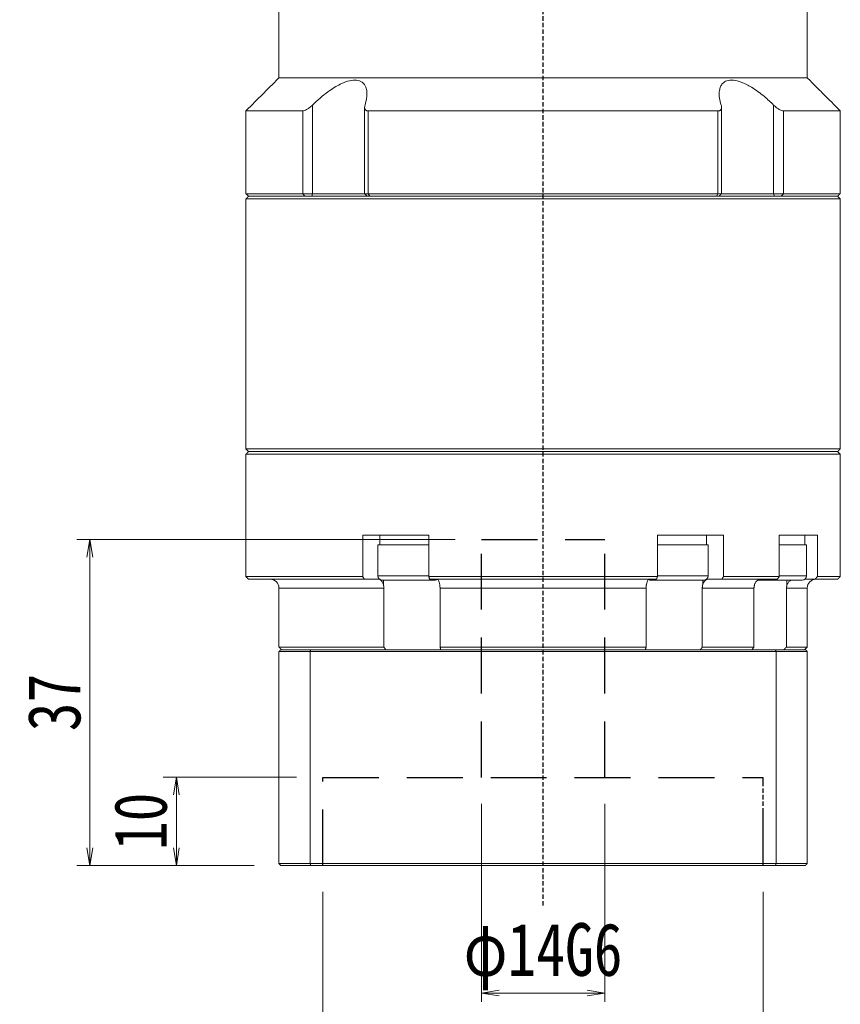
# Model space of a CAD drawing. Header units: millimetres. Extents: x -24 to 596, y -14 to 412.
# Tile 3 of 8: x 107 to 200, y 128 to 240. Entities that reach past the tile are written whole.
import ezdxf

# ---------------------------------------------------------------- set-up
doc = ezdxf.new("R2010")
doc.units = ezdxf.units.MM
doc.linetypes.add('DASHED', pattern=[0.75, 0.5, -0.25])
doc.linetypes.add('DASHED2', pattern=[9.525, 6.35, -3.175])
doc.layers.add('4虚线层', color=6, linetype='DASHED2')
doc.layers.add('尺寸线层', color=3, linetype='Continuous', lineweight=18)
doc.styles.add('宋体', font='SimSun.ttf', dxfattribs={"width": 0.8})
doc.dimstyles.new('A水平标注$0', dxfattribs={"dimtxt": 3.5, "dimasz": 2, "dimexe": 1.5, "dimexo": 3, "dimgap": 1.1, "dimtad": 1, "dimtoh": 1, "dimdec": 4, "dimdsep": 46, "dimtxsty": '宋体', "dimblk": 'OPEN', "dimcen": 3, "dimclrd": 3, "dimclre": 3, "dimclrt": 6, "dimadec": 0, "dimazin": 0, "dimtm": 1e-09, "dimtfac": 1, "dimtdec": 4, "dimtix": 1, "dimtmove": 0, "dimatfit": 3, "dimldrblk": 'OPEN', "dimfxl": 0, "dimlwd": 13, "dimlwe": 13, "dimarcsym": 0})
doc.dimstyles.new('D直径标注φ25', dxfattribs={"dimtxt": 3.5, "dimasz": 2, "dimexe": 1, "dimexo": 3, "dimtad": 1, "dimtoh": 1, "dimdec": 1, "dimdsep": 46, "dimtxsty": '宋体', "dimblk": 'OPEN', "dimcen": 3, "dimclrd": 3, "dimclre": 3, "dimclrt": 130, "dimadec": 0, "dimazin": 0, "dimtm": 1e-09, "dimtfac": 1, "dimtdec": 1, "dimtmove": 0, "dimatfit": 0, "dimldrblk": 'OPEN', "dimfxl": 0, "dimlwd": 13, "dimlwe": 13, "dimarcsym": 0})

# ---------------------------------------------------------------- blocks, each defined once
blk = doc.blocks.new('_Open')
at = {"color": 0, "linetype": 'ByBlock', "lineweight": -2}
for p, q in [((-1, 0.167), (0, 0)), ((-1, -0.167), (0, 0)), ((0, 0), (-1, 0))]:
    blk.add_line(p, q, dxfattribs=at)
blk = doc.blocks.new('*D37')
at = {"color": 3, "lineweight": 13, "transparency": 16777216}
for p, q in [((141.55, 141.02), (141.55, 115.09)), ((191.55, 141.02), (191.55, 115.09)), ((143.55, 116.09), (189.55, 116.09))]:
    blk.add_line(p, q, dxfattribs=at)
at = {"layer": 'Defpoints', "color": 0, "transparency": 16777216}
for p in [(141.55, 144.02), (191.55, 144.02), (191.55, 116.09)]:
    blk.add_point(p, dxfattribs=at)
at = {"color": 3, "lineweight": 13, "transparency": 16777216, "xscale": 2, "yscale": 2, "zscale": 2, "rotation": 180}
blk.add_blockref('_Open', (141.55, 116.09), dxfattribs=at)
at = {"color": 3, "lineweight": 13, "transparency": 16777216, "xscale": 2, "yscale": 2, "zscale": 2}
blk.add_blockref('_Open', (191.55, 116.09), dxfattribs=at)
at = {"color": 130, "transparency": 16777216, "insert": (166.55, 120.22), "char_height": 6, "attachment_point": 5, "style": '宋体'}
blk.add_mtext('φ50E7', dxfattribs=at)
blk = doc.blocks.new('*D38')
at = {"color": 3, "lineweight": 13, "transparency": 16777216}
for p, q in [((159.55, 151.02), (159.55, 128.52)), ((173.55, 151.02), (173.55, 128.52)), ((161.55, 129.52), (171.55, 129.52))]:
    blk.add_line(p, q, dxfattribs=at)
at = {"layer": 'Defpoints', "color": 0, "transparency": 16777216}
for p in [(159.55, 154.02), (173.55, 154.02), (173.55, 129.52)]:
    blk.add_point(p, dxfattribs=at)
at = {"color": 3, "lineweight": 13, "transparency": 16777216, "xscale": 2, "yscale": 2, "zscale": 2, "rotation": 180}
blk.add_blockref('_Open', (159.55, 129.52), dxfattribs=at)
at = {"color": 3, "lineweight": 13, "transparency": 16777216, "xscale": 2, "yscale": 2, "zscale": 2}
blk.add_blockref('_Open', (173.55, 129.52), dxfattribs=at)
at = {"color": 130, "transparency": 16777216, "insert": (166.55, 133.65), "char_height": 6, "attachment_point": 5, "style": '宋体'}
blk.add_mtext('φ14G6', dxfattribs=at)
blk = doc.blocks.new('*D39')
at = {"layer": 'Defpoints', "color": 0, "transparency": 16777216}
for p in [(141.55, 154.02), (124.9, 144.02), (136.75, 144.02)]:
    blk.add_point(p, dxfattribs=at)
at = {"layer": '尺寸线层', "color": 3, "lineweight": 13, "transparency": 16777216}
for p, q in [((138.55, 154.02), (123.4, 154.02)), ((124.9, 152.02), (124.9, 146.02)), ((133.75, 144.02), (123.4, 144.02))]:
    blk.add_line(p, q, dxfattribs=at)
at = {"layer": '尺寸线层', "color": 3, "lineweight": 13, "transparency": 16777216, "xscale": 2, "yscale": 2, "zscale": 2}
for p, rotation in [((124.9, 154.02), 90), ((124.9, 144.02), 270)]:
    blk.add_blockref('_Open', p, dxfattribs=dict(at, rotation=rotation))
at = {"layer": '尺寸线层', "color": 6, "transparency": 16777216, "insert": (120.86, 149.02), "char_height": 6, "attachment_point": 5, "rotation": 90, "style": '宋体', "bg_fill": 3, "box_fill_scale": 1.1, "bg_fill_color": 257, "bg_fill_transparency": 0}
blk.add_mtext('10', dxfattribs=at)
blk = doc.blocks.new('*D40')
at = {"layer": 'Defpoints', "color": 0, "transparency": 16777216}
for p in [(159.55, 181.02), (115.08, 144.02), (136.75, 144.02)]:
    blk.add_point(p, dxfattribs=at)
at = {"layer": '尺寸线层', "color": 3, "lineweight": 13, "transparency": 16777216}
for p, q in [((156.55, 181.02), (113.58, 181.02)), ((115.08, 179.02), (115.08, 146.02)), ((133.75, 144.02), (113.58, 144.02))]:
    blk.add_line(p, q, dxfattribs=at)
at = {"layer": '尺寸线层', "color": 3, "lineweight": 13, "transparency": 16777216, "xscale": 2, "yscale": 2, "zscale": 2}
for p, rotation in [((115.08, 181.02), 90), ((115.08, 144.02), 270)]:
    blk.add_blockref('_Open', p, dxfattribs=dict(at, rotation=rotation))
at = {"layer": '尺寸线层', "color": 6, "transparency": 16777216, "insert": (111.05, 162.52), "char_height": 6, "attachment_point": 5, "rotation": 90, "style": '宋体', "bg_fill": 3, "box_fill_scale": 1.1, "bg_fill_color": 257, "bg_fill_transparency": 0}
blk.add_mtext('37', dxfattribs=at)

msp = doc.modelspace()

# ---------------------------------------------------------------- linework, layer by layer
at = {"color": 1, "linetype": 'DASHED'}
for p, q in [((166.5468, 139.46623), (166.5468, 258.01793)), ((191.5468, 144.01793), (191.5468, 154.01793)), ((191.5468, 144.01793), (191.5468, 154.01793))]:
    msp.add_line(p, q, dxfattribs=at)
at = {"color": 7, "linetype": 'Continuous', "lineweight": 15}
for p, q in [((196.5468, 233.46793), (136.5468, 233.46793)), ((139.25492, 229.71793), (132.7968, 229.71793)), ((139.25492, 229.71793), (139.25492, 220.31793)), ((140.36522, 220.31793), (140.36522, 230.38737)), ((186.40167, 229.71793), (146.69192, 229.71793)), ((146.69192, 220.31793), (146.69192, 229.71793)), ((186.40167, 229.71793), (186.40167, 220.31793)), ((192.72837, 230.38737), (192.72837, 220.31793)), ((200.2968, 229.71793), (193.83867, 229.71793)), ((193.83867, 220.31793), (193.83867, 229.71793)), ((139.25492, 220.31793), (132.7968, 220.31793)), ((132.7968, 219.71793), (166.5468, 219.71793)), ((166.5468, 220.01793), (133.0968, 220.01793)), ((133.0968, 220.01793), (139.49751, 220.01793)), ((140.36522, 220.31793), (139.25492, 220.31793)), ((139.49751, 220.01793), (139.25492, 220.31793)), ((140.27472, 220.01793), (140.36522, 220.31793)), ((146.28022, 220.31793), (140.36522, 220.31793)), ((146.69192, 220.31793), (146.28022, 220.31793)), ((186.40167, 220.31793), (146.69192, 220.31793)), ((146.86841, 220.01793), (146.69192, 220.31793)), ((146.86841, 220.01793), (186.22518, 220.01793)), ((199.9968, 220.01793), (166.5468, 220.01793)), ((166.5468, 219.71793), (200.2968, 219.71793)), ((186.40167, 220.31793), (186.22518, 220.01793)), ((186.81338, 220.31793), (186.40167, 220.31793)), ((192.72837, 220.31793), (186.81338, 220.31793)), ((192.72837, 220.31793), (192.81887, 220.01793)), ((193.83867, 220.31793), (192.72837, 220.31793)), ((193.83867, 220.31793), (193.59608, 220.01793)), ((193.59608, 220.01793), (199.9968, 220.01793)), ((200.2968, 220.31793), (193.83867, 220.31793)), ((200.2968, 191.31793), (132.7968, 191.31793)), ((132.7968, 190.71793), (166.5468, 190.71793)), ((133.0968, 191.01793), (199.9968, 191.01793)), ((166.5468, 191.01793), (133.0968, 191.01793)), ((199.9968, 191.01793), (166.5468, 191.01793)), ((166.5468, 190.71793), (200.2968, 190.71793)), ((146.06001, 181.51793), (146.06001, 176.81793)), ((146.06001, 181.51793), (149.15316, 181.51793)), ((150.1958, 181.51793), (149.15316, 181.51793)), ((150.1958, 181.51793), (153.56272, 181.51793)), ((153.56272, 176.81793), (153.56272, 181.51793)), ((179.53087, 181.51793), (179.53087, 176.81793)), ((179.53087, 181.51793), (182.89779, 181.51793)), ((183.94043, 181.51793), (182.89779, 181.51793)), ((183.94043, 181.51793), (187.03359, 181.51793)), ((187.03359, 176.81793), (187.03359, 181.51793)), ((193.36757, 181.51793), (193.36757, 176.81793)), ((193.36757, 181.51793), (195.46952, 181.51793)), ((196.07149, 181.51793), (195.46952, 181.51793)), ((196.07149, 181.51793), (197.69926, 181.51793)), ((197.69926, 176.81793), (197.69926, 181.51793)), ((151.2968, 180.41793), (147.7968, 180.41793)), ((153.56272, 180.41793), (151.2968, 180.41793)), ((184.82788, 180.41793), (179.53087, 180.41793)), ((185.2968, 180.41793), (184.82788, 180.41793)), ((196.46057, 180.41793), (193.36757, 180.41793)), ((146.06001, 176.81793), (132.7968, 176.81793)), ((151.2968, 176.91793), (147.7968, 176.91793)), ((153.56272, 176.91793), (151.2968, 176.91793)), ((179.53087, 176.81793), (153.56272, 176.81793)), ((184.82788, 176.91793), (179.53087, 176.91793)), ((185.2968, 176.91793), (184.82788, 176.91793)), ((193.36757, 176.81793), (187.03359, 176.81793)), ((196.46057, 176.91793), (193.36757, 176.91793)), ((200.2968, 176.81793), (197.69926, 176.81793)), ((133.0968, 176.51793), (146.25305, 176.51793)), ((146.25305, 176.51793), (147.82969, 176.51793)), ((148.2968, 176.41793), (151.2968, 176.41793)), ((148.42413, 176.41793), (148.42413, 175.90131)), ((151.2968, 176.41793), (154.2968, 176.41793)), ((153.66543, 176.51793), (179.42816, 176.51793)), ((178.7968, 176.41793), (184.39487, 176.41793)), ((184.39487, 176.41793), (184.7968, 176.41793)), ((184.66946, 176.41793), (184.66946, 175.90131)), ((185.2639, 176.51793), (186.84055, 176.51793)), ((186.84055, 176.51793), (193.13751, 176.51793)), ((190.90556, 176.41793), (195.96057, 176.41793)), ((194.24315, 176.41793), (194.24315, 175.90131)), ((196.26057, 176.51793), (197.41706, 176.51793)), ((197.41706, 176.51793), (199.9968, 176.51793)), ((136.5468, 175.51793), (148.47393, 175.51793)), ((148.47393, 175.51793), (148.47393, 168.81793)), ((154.84609, 175.51793), (178.2475, 175.51793)), ((154.84609, 168.81793), (154.84609, 175.51793)), ((178.2475, 175.51793), (178.2475, 168.81793)), ((184.61966, 168.81793), (184.61966, 175.51793)), ((184.61966, 175.51793), (190.49198, 175.51793)), ((190.49198, 175.51793), (190.49198, 168.81793)), ((194.17094, 168.81793), (194.17094, 175.51793)), ((194.17094, 175.51793), (196.5468, 175.51793)), ((148.47393, 168.81793), (136.5468, 168.81793)), ((136.5468, 168.31793), (140.08928, 168.31793)), ((136.5468, 168.31793), (136.5468, 144.21793)), ((140.16498, 168.51793), (136.7468, 168.51793)), ((140.08928, 168.31793), (140.08928, 144.21793)), ((140.08928, 168.31793), (193.00431, 168.31793)), ((192.92861, 168.51793), (140.16498, 168.51793)), ((178.2475, 168.81793), (154.84609, 168.81793)), ((190.49198, 168.81793), (184.61966, 168.81793)), ((196.3468, 168.51793), (192.92861, 168.51793)), ((193.00431, 168.31793), (196.5468, 168.31793)), ((193.00431, 168.31793), (193.00431, 144.21793)), ((196.5468, 168.81793), (194.17094, 168.81793)), ((196.5468, 168.31793), (196.5468, 144.21793)), ((140.08928, 144.21793), (136.5468, 144.21793)), ((136.7468, 144.01793), (140.16498, 144.01793)), ((193.00431, 144.21793), (140.08928, 144.21793)), ((140.16498, 144.01793), (192.92861, 144.01793)), ((192.92861, 144.01793), (196.3468, 144.01793)), ((196.5468, 144.21793), (193.00431, 144.21793))]:
    msp.add_line(p, q, dxfattribs=at)
for centre, radius, start, end in [((148.2968, 176.91793), 0.5, 180, 270), ((184.7968, 176.91793), 0.5, 270, 0), ((195.96057, 176.91793), 0.5, 270, 0), ((135.5468, 175.51793), 1, 0, 90), ((154.2968, 176.91793), 0.5, 270, 302.4574441), ((178.7968, 176.91793), 0.5, 241.6040712, 270), ((197.5468, 175.51793), 1, 90, 180)]:
    msp.add_arc(centre, radius, start, end, dxfattribs=at)
for points in [[(136.5468, 233.46793), (136.5468, 252.31793)], [(196.5468, 252.31793), (196.5468, 233.46793)], [(132.7968, 229.71793), (136.5468, 233.46793)], [(196.5468, 233.46793), (200.2968, 229.71793)], [(132.7968, 220.31793), (132.7968, 229.71793)], [(146.28022, 220.31793), (146.28022, 230.12306)], [(186.81338, 230.12262), (186.81338, 220.31793)], [(200.2968, 229.71793), (200.2968, 220.31793)], [(133.0968, 220.01793), (132.7968, 220.31793)], [(132.7968, 219.71793), (133.0968, 220.01793)], [(132.7968, 191.31793), (132.7968, 219.71793)], [(146.58022, 220.01793), (146.28022, 220.31793)], [(186.81338, 220.31793), (186.51338, 220.01793)], [(200.2968, 220.31793), (199.9968, 220.01793)], [(199.9968, 220.01793), (200.2968, 219.71793)], [(200.2968, 219.71793), (200.2968, 191.31793)], [(133.0968, 191.01793), (132.7968, 191.31793)], [(200.2968, 191.31793), (199.9968, 191.01793)], [(132.7968, 190.71793), (133.0968, 191.01793)], [(132.7968, 176.81793), (132.7968, 190.71793)], [(199.9968, 191.01793), (200.2968, 190.71793)], [(200.2968, 190.71793), (200.2968, 176.81793)], [(147.9968, 180.41793), (147.9968, 181.51793)], [(185.0968, 181.51793), (185.0968, 180.41793)], [(196.26057, 181.51793), (196.26057, 180.41793)], [(147.7968, 176.91793), (147.7968, 180.41793)], [(185.2968, 180.41793), (185.2968, 176.91793)], [(196.46057, 180.41793), (196.46057, 176.91793)], [(133.0968, 176.51793), (132.7968, 176.81793)], [(146.25305, 176.51793), (146.06001, 176.81793)], [(153.56272, 176.81793), (153.66543, 176.51793)], [(179.42816, 176.51793), (179.53087, 176.81793)], [(187.03359, 176.81793), (186.84055, 176.51793)], [(193.13751, 176.51793), (193.36757, 176.81793)], [(197.69926, 176.81793), (197.41706, 176.51793)], [(200.2968, 176.81793), (199.9968, 176.51793)], [(148.42413, 175.90131), (148.47393, 175.51793)], [(154.84609, 175.51793), (154.82064, 175.90131)], [(178.27295, 175.90131), (178.2475, 175.51793)], [(184.61966, 175.51793), (184.66946, 175.90131)], [(190.55012, 175.90131), (190.49198, 175.51793)], [(194.17094, 175.51793), (194.24315, 175.90131)], [(136.5468, 168.81793), (136.5468, 175.51793)], [(196.5468, 175.51793), (196.5468, 168.81793)], [(136.8468, 168.51793), (136.5468, 168.81793)], [(136.5468, 168.31793), (136.7468, 168.51793)], [(140.08928, 168.31793), (140.16498, 168.51793)], [(148.68167, 168.51793), (148.47393, 168.81793)], [(154.84609, 168.81793), (154.93196, 168.51793)], [(178.16163, 168.51793), (178.2475, 168.81793)], [(184.61966, 168.81793), (184.41192, 168.51793)], [(190.27289, 168.51793), (190.49198, 168.81793)], [(193.00431, 168.31793), (192.92861, 168.51793)], [(194.17094, 168.81793), (193.88149, 168.51793)], [(196.5468, 168.81793), (196.2468, 168.51793)], [(196.3468, 168.51793), (196.5468, 168.31793)], [(136.7468, 144.01793), (136.5468, 144.21793)], [(140.16498, 144.01793), (140.08928, 144.21793)], [(192.92861, 144.01793), (193.00431, 144.21793)], [(196.5468, 144.21793), (196.3468, 144.01793)]]:
    msp.add_open_spline(points, degree=1, dxfattribs=at)
for points, knots in [([(146.3268, 230.38737), (146.41312, 230.71206), (146.55398, 231.24187), (146.55419, 231.91164), (146.45467, 232.37696), (146.26159, 232.73721), (145.94903, 233.05081), (145.4047, 233.25752), (144.57624, 233.18815), (143.74262, 232.88252), (142.99714, 232.48514), (142.24225, 231.9962), (141.42509, 231.36696), (140.77968, 230.79122), (140.43873, 230.459), (140.36522, 230.38737)], [0, 0, 0, 0, 1.111823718, 1.814206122, 2.515660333, 3.044836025, 3.573294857, 4.429537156, 5.288250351, 6.104434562, 6.713373, 7.323286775, 8.207714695, 9.093503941, 9.336985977, 9.336985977, 9.336985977, 9.336985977]), ([(192.72837, 230.38737), (192.38439, 230.71206), (191.8231, 231.24187), (190.96373, 231.91164), (190.2756, 232.37696), (189.63326, 232.73721), (188.9332, 233.05081), (188.13634, 233.25752), (187.39239, 233.18815), (186.93383, 232.88252), (186.68269, 232.48514), (186.54349, 231.9962), (186.53352, 231.36696), (186.64253, 230.79122), (186.74475, 230.459), (186.7668, 230.38737)], [0, 0, 0, 0, 1.111860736, 1.814266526, 2.515744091, 3.044937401, 3.573413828, 4.429684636, 5.288426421, 6.104637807, 6.713596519, 7.323530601, 8.207987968, 9.093806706, 9.337296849, 9.337296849, 9.337296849, 9.337296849]), ([(140.36522, 230.38737), (140.2413, 230.27339), (140.02817, 230.07736), (139.70524, 229.86657), (139.4442, 229.74181), (139.31757, 229.72583), (139.25492, 229.71793)], [0, 0, 0, 0, 0.461690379, 0.794104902, 1.059065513, 1.318521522, 1.318521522, 1.318521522, 1.318521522]), ([(146.69192, 229.71793), (146.65718, 229.71959), (146.5865, 229.72296), (146.49791, 229.74961), (146.42376, 229.7903), (146.35923, 229.85013), (146.30954, 229.93263), (146.27826, 230.05226), (146.27739, 230.20396), (146.31016, 230.32562), (146.3268, 230.38737)], [0, 0, 0, 0, 0.0845501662, 0.1720244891, 0.2564971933, 0.3430793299, 0.4605833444, 0.5814376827, 0.7507540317, 0.9252792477, 0.9252792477, 0.9252792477, 0.9252792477]), ([(186.7668, 230.38737), (186.78229, 230.33071), (186.81366, 230.21604), (186.81662, 230.0714), (186.79135, 229.95255), (186.74712, 229.86695), (186.6841, 229.80047), (186.60811, 229.7545), (186.51444, 229.72384), (186.43971, 229.71992), (186.40167, 229.71793)], [0, 0, 0, 0, 0.1600222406, 0.3238934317, 0.4391565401, 0.5570675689, 0.6488337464, 0.7429943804, 0.8324760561, 0.925298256, 0.925298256, 0.925298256, 0.925298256]), ([(193.83867, 229.71793), (193.77993, 229.72493), (193.6627, 229.73891), (193.41305, 229.85277), (193.08381, 230.06166), (192.86034, 230.26644), (192.72837, 230.38737)], [0, 0, 0, 0, 0.244975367, 0.488865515, 0.828599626, 1.318556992, 1.318556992, 1.318556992, 1.318556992]), ([(147.82969, 176.51793), (147.85433, 176.51658), (147.95107, 176.51126), (148.11675, 176.43376), (148.29555, 176.23524), (148.38706, 176.03415), (148.41994, 175.91634), (148.42413, 175.90131)], [0, 0, 0, 0, 0.0898846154, 0.3530449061, 0.6161572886, 0.8790264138, 0.9174460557, 0.9174460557, 0.9174460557, 0.9174460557]), ([(154.82064, 175.90131), (154.80242, 176.00084), (154.76593, 176.20004), (154.67229, 176.40923), (154.58064, 176.50683), (154.52331, 176.51517), (154.50435, 176.51793)], [0, 0, 0, 0, 0.2094481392, 0.4192300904, 0.6292069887, 0.7329719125, 0.7329719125, 0.7329719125, 0.7329719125]), ([(178.58924, 176.51793), (178.57613, 176.51658), (178.52466, 176.51126), (178.4365, 176.43376), (178.34136, 176.23524), (178.29267, 176.03415), (178.27518, 175.91634), (178.27295, 175.90131)], [0, 0, 0, 0, 0.0718302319, 0.2821316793, 0.4923948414, 0.7024636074, 0.7331662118, 0.7331662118, 0.7331662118, 0.7331662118]), ([(184.66946, 175.90131), (184.7037, 176.0008), (184.77225, 176.19997), (184.94821, 176.40917), (185.12047, 176.50682), (185.22824, 176.51517), (185.2639, 176.51793)], [0, 0, 0, 0, 0.2619701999, 0.5244550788, 0.7871838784, 0.9171158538, 0.9171158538, 0.9171158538, 0.9171158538]), ([(191.25854, 176.51793), (191.22918, 176.51658), (191.11388, 176.51126), (190.91644, 176.43376), (190.70335, 176.23524), (190.59429, 176.03415), (190.55511, 175.91634), (190.55012, 175.90131)], [0, 0, 0, 0, 0.098305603, 0.386120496, 0.673882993, 0.961379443, 1.003398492, 1.003398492, 1.003398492, 1.003398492]), ([(194.24315, 175.90131), (194.29379, 175.99907), (194.39515, 176.19475), (194.57907, 176.36897), (194.70141, 176.41049), (194.72334, 176.41793)], [0, 0, 0, 0, 0.3267769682, 0.6540747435, 0.7255650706, 0.7255650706, 0.7255650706, 0.7255650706])]:
    msp.add_open_spline(points, degree=3, knots=knots, dxfattribs=at)
at = {"layer": '4虚线层', "color": 6}
for p, q in [((159.5468, 181.01793), (173.5468, 181.01793)), ((159.5468, 154.01793), (159.5468, 181.01793)), ((173.5468, 154.01793), (173.5468, 181.01793)), ((141.5468, 154.01793), (191.5468, 154.01793)), ((141.5468, 144.01793), (141.5468, 154.01793)), ((191.5468, 144.01793), (191.5468, 154.01793))]:
    msp.add_line(p, q, dxfattribs=at)

# ---------------------------------------------------------------- dimensions: what is measured, and where the dimension line sits
for base, p1, p2, text, override, picture, middle in [((173.5468, 129.52038), (159.5468, 154.01793), (173.5468, 154.01793), 'φ<>G6', {"dimtxt": 6, "dimgap": 1, "dimpost": '<>', "dimtvp": 0.1, "dimtfill": 0}, '*D38', (166.5468, 129.52038)), ((191.5468, 116.08813), (141.5468, 144.01793), (191.5468, 144.01793), 'φ<>E7', {"dimtxt": 6, "dimgap": 1, "dimtad": 1, "dimdec": 1, "dimlfac": 1, "dimpost": '<>', "dimblk": 'Open', "dimse1": 0, "dimse2": 0, "dimsd1": 0, "dimsd2": 0, "dimtofl": 1, "dimtvp": 0.1, "dimtfill": 0, "dimtfillclr": 256}, '*D37', (166.5468, 116.08813))]:
    dim = msp.add_linear_dim(base=base, p1=p1, p2=p2, text=text, dimstyle='D直径标注φ25', override=override)
    dim.commit()
    dim.dimension.update_dxf_attribs({"geometry": picture, "text_midpoint": middle, "dimtype": 160})

# ---------------------------------------------------------------- next in the draw order: dimensions: what is measured, and where the dimension line sits
at = {"layer": '尺寸线层'}
dim = msp.add_linear_dim(base=(124.89681, 144.01793), p1=(141.5468, 154.01793), p2=(136.7468, 144.01793), angle=90, dimstyle='A水平标注$0', override={"dimtxt": 6, "dimblk": 'Open', "dimtfill": 1, "dimtfillclr": 256}, dxfattribs=at)
dim.commit()
dim.dimension.update_dxf_attribs({"geometry": '*D39', "text_midpoint": (124.89681, 149.01793), "dimtype": 160})

# ---------------------------------------------------------------- next in the draw order: dimensions: what is measured, and where the dimension line sits
dim = msp.add_linear_dim(base=(115.08082, 144.01793), p1=(159.5468, 181.01793), p2=(136.7468, 144.01793), angle=90, dimstyle='A水平标注$0', override={"dimtxt": 6, "dimblk": 'Open', "dimtfill": 1, "dimtfillclr": 256}, dxfattribs=at)
dim.commit()
dim.dimension.update_dxf_attribs({"geometry": '*D40', "text_midpoint": (115.08082, 162.51793), "dimtype": 160})

doc.saveas('drawing.dxf')
